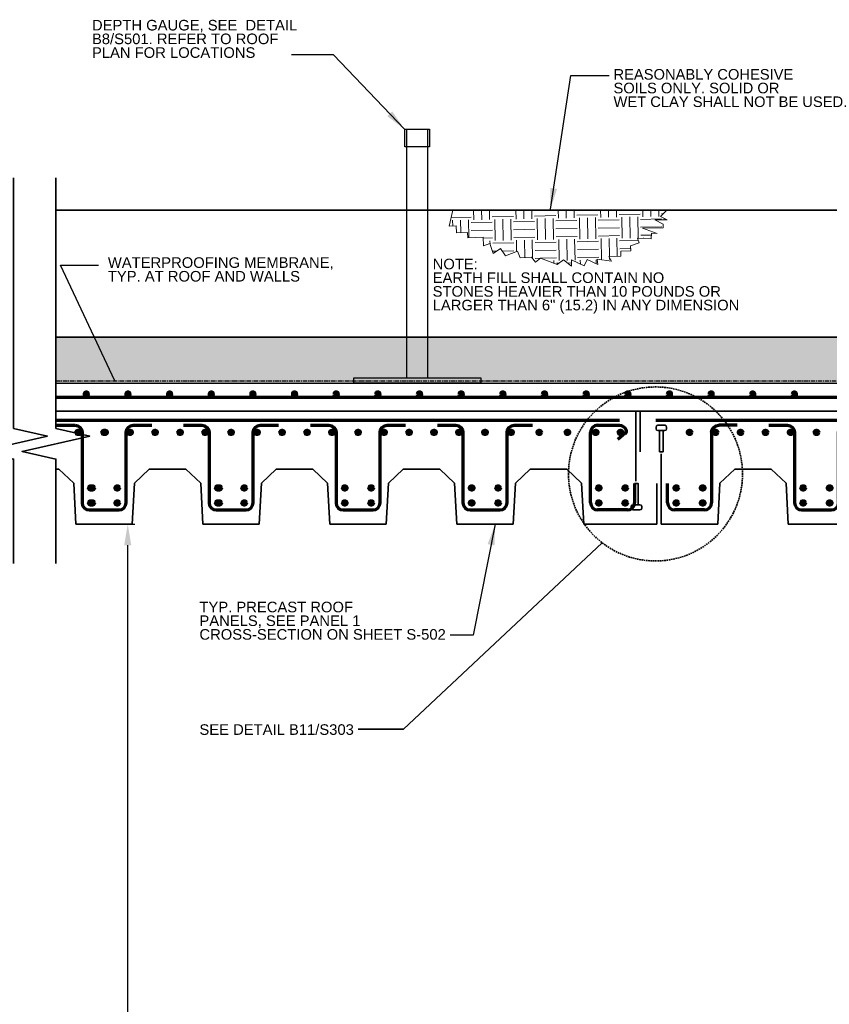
# Model space of a CAD drawing. Header units: inches. Extents: x -829 to 2226, y 10 to 4755.
# Tile 24 of 54: x 160 to 275, y 1485 to 1625. Entities that reach past the tile are written whole.
import ezdxf

# ---------------------------------------------------------------- set-up
doc = ezdxf.new("R2010")
doc.units = ezdxf.units.IN
doc.header["$LTSCALE"] = 0.5
doc.header["$MEASUREMENT"] = 0
doc.linetypes.add('CENTER', pattern=[2, 1.25, -0.25, 0.25, -0.25])
doc.linetypes.add('DGN Style 3', pattern=[0.621993, 0.444281, -0.177712])
for name, color, linetype, lineweight in [('G-ANNO-PATT', 7, 'Continuous', 18), ('G-ANNO-TEXT', 7, 'Continuous', 35), ('S-DECK-ROOF', 7, 'Continuous', 25), ('S-FSTN-MISC', 7, 'Continuous', 25), ('S-REIN-RBAR', 7, 'Continuous', 70), ('S-WALL-SHEA', 7, 'Continuous', 35)]:
    doc.layers.add(name, color=color, linetype=linetype, lineweight=lineweight)
doc.styles.add('AEC_3 4_1 0 Scale', font='arial.ttf', dxfattribs={"height": 1.5})
doc.dimstyles.new("3 4 1'-0", dxfattribs={"dimtxt": 1.5, "dimasz": 3, "dimexe": 1, "dimexo": 1, "dimgap": 1, "dimtad": 1, "dimdec": 4, "dimzin": 15, "dimdsep": 46, "dimlunit": 4, "dimtxsty": 'AEC_3 4_1 0 Scale', "dimcen": 0.09, "dimadec": 4, "dimazin": 3, "dimtfac": 1, "dimtdec": 4, "dimtofl": 0, "dimtmove": 0, "dimatfit": 3, "dimfxl": 1, "dimfrac": 2, "dimtolj": 1, "dimtzin": 15, "dimarcsym": 0})

# ---------------------------------------------------------------- blocks, each defined once
blk = doc.blocks.new('REINFDOT')
for radius in [0.00313, 0.00187, 0.000625]:
    blk.add_circle((0, 0), radius)
blk = doc.blocks.new('REINF. DOT_1')
at = {"layer": 'S-REIN-RBAR', "extrusion": (0, 0, -1), "xscale": 100, "yscale": -100, "zscale": 100, "rotation": 90}
blk.add_blockref('REINFDOT', (-36.53, 24.59), dxfattribs=at)
blk = doc.blocks.new('*U354')
at = {"layer": 'S-REIN-RBAR'}
for p, q in [((-6.75, 6), (-4.13, 6)), ((4.12, 6), (6.75, 6)), ((-3.12, 5), (-3.12, -5)), ((3.13, -5), (3.13, 5)), ((-2.12, -6), (2.13, -6))]:
    blk.add_line(p, q, dxfattribs=at)
at = {"layer": 'S-REIN-RBAR', "extrusion": (0, 0, -1)}
for centre, start, end in [((4.12, 5), 90, 180), ((-4.13, 5), 0, 90)]:
    blk.add_arc(centre, 1, start, end, dxfattribs=at)
at = {"layer": 'S-REIN-RBAR'}
for centre, start, end in [((-2.12, -5), 180, 270), ((2.13, -5), 270, 0)]:
    blk.add_arc(centre, 1, start, end, dxfattribs=at)
blk = doc.blocks.new('*U355')
at = {"layer": 'S-REIN-RBAR'}
for p, q in [((-2.13, 6), (0.97, 6)), ((-3.13, -5), (-3.13, 5)), ((1.74, 4.82), (0.76, 4.01)), ((3.12, -2.25), (3.12, -5)), ((2.12, -6), (-2.13, -6))]:
    blk.add_line(p, q, dxfattribs=at)
for centre, start, end in [((-2.13, 5), 90, 180), ((-2.13, -5), 180, 270), ((2.12, -5), 270, 0)]:
    blk.add_arc(centre, 1, start, end, dxfattribs=at)
at = {"layer": 'S-REIN-RBAR', "extrusion": (0, 0, -1)}
for centre, radius, start, end in [((-0.97, 5), 1, 90, 156.1614), ((-1.43, 5.2), 0.5, 156.1614, 230.717)]:
    blk.add_arc(centre, radius, start, end, dxfattribs=at)
blk = doc.blocks.new('*U356')
at = {"layer": 'G-ANNO-TEXT'}
for p, q in [((-0.25, 1.87), (-0.25, -1.13)), ((-0.75, -1.38), (-0.75, -1.63)), ((-0.5, -1.13), (0.5, -1.13)), ((0.75, -1.38), (0.75, -1.63)), ((-0.5, -1.88), (0.5, -1.88))]:
    blk.add_line(p, q, dxfattribs=at)
at = {"layer": 'G-ANNO-TEXT', "flags": 128}
blk.add_lwpolyline([(-0.25, 1.87), (0.25, 1.87), (0.25, -1.13)], dxfattribs=at)
at = {"layer": 'G-ANNO-TEXT', "extrusion": (0, 0, -1)}
for centre, start, end in [((0.5, -1.38), 0, 90), ((-0.5, -1.38), 90, 180), ((0.5, -1.63), 270, 0), ((-0.5, -1.63), 180, 270)]:
    blk.add_arc(centre, 0.25, start, end, dxfattribs=at)
blk = doc.blocks.new('*D439')
at = {"layer": 'Defpoints', "color": 0, "transparency": 16777216}
for p in [(171.88, 1553.54, -3.52), (175.23, 1553.54), (165.06, 1377.56)]:
    blk.add_point(p, dxfattribs=at)
at = {"layer": 'G-ANNO-TEXT', "color": 0, "lineweight": -2, "transparency": 16777216}
for p, q in [((172.88, 1553.54), (176.23, 1553.54)), ((175.23, 1380.56), (175.23, 1550.54)), ((166.06, 1377.56), (176.23, 1377.56))]:
    blk.add_line(p, q, dxfattribs=at)
at = {"layer": 'G-ANNO-TEXT', "color": 0, "transparency": 16777216}
for points in [[(174.73, 1550.54), (175.73, 1550.54), (175.23, 1553.54)], [(174.73, 1380.56), (175.73, 1380.56), (175.23, 1377.56)]]:
    blk.add_solid(points, dxfattribs=at)
at = {"layer": 'G-ANNO-TEXT', "color": 0, "transparency": 16777216, "insert": (173.45, 1465.55), "char_height": 1.5, "attachment_point": 5, "rotation": 90, "style": 'AEC_3 4_1 0 Scale'}
blk.add_mtext('\\A1;VARIES FROM W/ FLOOR SLOPE ', dxfattribs=at)
blk = doc.blocks.new('REINF. DOT_2')
at = {"layer": 'S-REIN-RBAR', "xscale": 100, "yscale": 100, "zscale": 100, "rotation": 90.00000000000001}
blk.add_blockref('REINFDOT', (36.53, 24.59), dxfattribs=at)
blk = doc.blocks.new('REINF. DOT_3')
at = {"layer": 'S-REIN-RBAR', "xscale": 100, "yscale": 100, "zscale": 100, "rotation": 90.00000000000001}
blk.add_blockref('REINFDOT', (36.53, 24.59), dxfattribs=at)
blk = doc.blocks.new('REINF. DOT_4')
at = {"layer": 'S-REIN-RBAR', "extrusion": (0, 0, -1), "xscale": 100, "yscale": -100, "zscale": 100, "rotation": 90}
blk.add_blockref('REINFDOT', (-36.53, 24.59), dxfattribs=at)
blk = doc.blocks.new('REINF. DOT_6')
at = {"layer": 'S-REIN-RBAR', "xscale": 100, "yscale": 100, "zscale": 100, "rotation": 90.00000000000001}
blk.add_blockref('REINFDOT', (36.53, 24.59), dxfattribs=at)
blk = doc.blocks.new('REINF. DOT_7')
at = {"layer": 'S-REIN-RBAR', "xscale": 100, "yscale": 100, "zscale": 100, "rotation": 90.00000000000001}
blk.add_blockref('REINFDOT', (36.53, 24.59), dxfattribs=at)
blk = doc.blocks.new('REINF. DOT_8')
at = {"layer": 'S-REIN-RBAR', "xscale": 100, "yscale": 100, "zscale": 100, "rotation": 90.00000000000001}
blk.add_blockref('REINFDOT', (36.53, 24.59), dxfattribs=at)
blk = doc.blocks.new('REINF. DOT_29')
at = {"layer": 'S-REIN-RBAR', "xscale": 100, "yscale": 100, "zscale": 100, "rotation": 90.00000000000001}
blk.add_blockref('REINFDOT', (36.53, 24.59), dxfattribs=at)
blk = doc.blocks.new('REINF. DOT_30')
at = {"layer": 'S-REIN-RBAR', "xscale": 100, "yscale": 100, "zscale": 100, "rotation": 90.00000000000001}
blk.add_blockref('REINFDOT', (36.53, 24.59), dxfattribs=at)
blk = doc.blocks.new('REINF. DOT_31')
at = {"layer": 'S-REIN-RBAR', "xscale": 100, "yscale": 100, "zscale": 100, "rotation": 90.00000000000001}
blk.add_blockref('REINFDOT', (36.53, 24.59), dxfattribs=at)
blk = doc.blocks.new('REINF. DOT_32')
at = {"layer": 'S-REIN-RBAR', "xscale": 100, "yscale": 100, "zscale": 100, "rotation": 90.00000000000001}
blk.add_blockref('REINFDOT', (36.53, 24.59), dxfattribs=at)
blk = doc.blocks.new('REINF. DOT_33')
at = {"layer": 'S-REIN-RBAR', "xscale": 100, "yscale": 100, "zscale": 100, "rotation": 90.00000000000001}
blk.add_blockref('REINFDOT', (36.53, 24.59), dxfattribs=at)
blk = doc.blocks.new('REINF. DOT_34')
at = {"layer": 'S-REIN-RBAR', "xscale": 100, "yscale": 100, "zscale": 100, "rotation": 90.00000000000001}
blk.add_blockref('REINFDOT', (36.53, 24.59), dxfattribs=at)
blk = doc.blocks.new('REINF. DOT_35')
at = {"layer": 'S-REIN-RBAR', "xscale": 100, "yscale": 100, "zscale": 100, "rotation": 90.00000000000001}
blk.add_blockref('REINFDOT', (36.53, 24.59), dxfattribs=at)
blk = doc.blocks.new('REINF. DOT_36')
at = {"layer": 'S-REIN-RBAR', "xscale": 100, "yscale": 100, "zscale": 100, "rotation": 90.00000000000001}
blk.add_blockref('REINFDOT', (36.53, 24.59), dxfattribs=at)
blk = doc.blocks.new('*U410')
at = {"layer": 'S-REIN-RBAR'}
for p, q in [((-6.75, 6), (-4.13, 6)), ((4.12, 6), (6.75, 6)), ((-3.12, 5), (-3.12, -5)), ((3.13, -5), (3.13, 5)), ((-2.12, -6), (2.13, -6))]:
    blk.add_line(p, q, dxfattribs=at)
at = {"layer": 'S-REIN-RBAR', "extrusion": (0, 0, -1)}
for centre, start, end in [((4.12, 5), 90, 180), ((-4.13, 5), 0, 90)]:
    blk.add_arc(centre, 1, start, end, dxfattribs=at)
at = {"layer": 'S-REIN-RBAR'}
for centre, start, end in [((-2.12, -5), 180, 270), ((2.13, -5), 270, 0)]:
    blk.add_arc(centre, 1, start, end, dxfattribs=at)
blk = doc.blocks.new('*U415')
at = {"layer": 'S-REIN-RBAR'}
for p, q in [((4.94, 6), (2.32, 6)), ((1.32, 5), (1.32, -5)), ((-4.94, -5), (-4.94, -2.25)), ((0.32, -6), (-3.94, -6))]:
    blk.add_line(p, q, dxfattribs=at)
at = {"layer": 'S-REIN-RBAR', "extrusion": (0, 0, -1)}
blk.add_arc((-2.32, 5), 1, 0, 90, dxfattribs=at)
at = {"layer": 'S-REIN-RBAR'}
for centre, start, end in [((-3.94, -5), 180, 270), ((0.32, -5), 270, 0)]:
    blk.add_arc(centre, 1, start, end, dxfattribs=at)
blk = doc.blocks.new('*U416')
at = {"layer": 'G-ANNO-TEXT'}
for p, q in [((-0.25, 1.87), (-0.25, -1.13)), ((-0.75, -1.38), (-0.75, -1.63)), ((-0.5, -1.13), (0.5, -1.13)), ((0.75, -1.38), (0.75, -1.63)), ((-0.5, -1.88), (0.5, -1.88))]:
    blk.add_line(p, q, dxfattribs=at)
at = {"layer": 'G-ANNO-TEXT', "flags": 128}
blk.add_lwpolyline([(-0.25, 1.87), (0.25, 1.87), (0.25, -1.13)], dxfattribs=at)
at = {"layer": 'G-ANNO-TEXT', "extrusion": (0, 0, -1)}
for centre, start, end in [((0.5, -1.38), 0, 90), ((-0.5, -1.38), 90, 180), ((0.5, -1.63), 270, 0), ((-0.5, -1.63), 180, 270)]:
    blk.add_arc(centre, 0.25, start, end, dxfattribs=at)
blk = doc.blocks.new('*U361')
at = {"layer": 'G-ANNO-TEXT'}
for p, q in [((-60.5, 8, -3.52), (58.88, 8, -3.52)), ((-56.5, -8, -3.52), (-56.5, 1.94, -3.52)), ((-48.2, -2.21, -3.52), (-46.09, -0.21, -3.52)), ((-46.09, -0.21, -3.52), (-40.91, -0.21, -3.52)), ((-38.8, -2.21, -3.52), (-40.91, -0.21, -3.52)), ((-48.5, -8, -3.52), (-48.2, -2.21, -3.52)), ((-38.5, -8, -3.52), (-38.8, -2.21, -3.52)), ((-56.5, -8, -3.52), (-48.5, -8, -3.52)), ((-38.5, -8, -3.52), (-30.5, -8, -3.52))]:
    blk.add_line(p, q, dxfattribs=at)
at = {"layer": 'S-REIN-RBAR'}
blk.add_line((-57.29, 6.75, -3.52), (57.56, 6.75, -3.52), dxfattribs=at)
at = {"layer": 'G-ANNO-TEXT', "rotation": 180}
blk.add_blockref('*U416', (-56.5, 4.12, 0), dxfattribs=at)
at = {"layer": 'S-REIN-RBAR'}
for name, p in [('*U415', (-50.69, 0, -3.52)), ('*U410', (-34.5, 0, -3.52))]:
    blk.add_blockref(name, p, dxfattribs=at)
at = {"layer": 'S-REIN-RBAR', "rotation": 180}
for name, p in [('REINF. DOT_2', (-15.97, 29.59, 0)), ('REINF. DOT_3', (-12.28, 29.59, 0)), ('REINF. DOT_7', (-8.74, 29.59, 0)), ('REINF. DOT_8', (-5.2, 29.59, 0)), ('REINF. DOT_4', (-1.65, 29.59, 0)), ('REINF. DOT_6', (2.03, 29.59, 0)), ('REINF. DOT_30', (-17.86, 21.71, 0)), ('REINF. DOT_32', (-14.11, 21.71, 0)), ('REINF. DOT_34', (0.14, 21.71, 0)), ('REINF. DOT_36', (3.89, 21.71, 0)), ('REINF. DOT_29', (-17.86, 19.59, 0)), ('REINF. DOT_31', (-14.11, 19.59, 0)), ('REINF. DOT_33', (0.14, 19.59, 0)), ('REINF. DOT_35', (3.89, 19.59, 0))]:
    blk.add_blockref(name, p, dxfattribs=at)
blk = doc.blocks.new('REINF. DOT')
at = {"layer": 'S-REIN-RBAR', "xscale": 100, "yscale": 100, "zscale": 100, "rotation": 90.00000000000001}
blk.add_blockref('REINFDOT', (36.53, 24.59), dxfattribs=at)

msp = doc.modelspace()

# ---------------------------------------------------------------- hatches: boundary and pattern name
at = {"layer": 'G-ANNO-PATT'}
h = msp.add_hatch(dxfattribs=at)
h.set_pattern_fill('EARTH', color=5, style=0, pattern_type=2)
h.set_pattern_definition([(91.073, (235.356, 1605.883), (-5.8866, -6.1113), [3, -3]), (91.073, (238.4117, 1602.94), (-5.8866, -6.1113), [3, -3]), (91.073, (234.231, 1605.862), (-5.8866, -6.1113), [3, -3]), (91.073, (237.287, 1602.9186), (-5.8866, -6.1113), [3, -3]), (91.073, (233.1064, 1605.841), (-5.8866, -6.1113), [3, -3]), (91.073, (236.162, 1602.8976), (-5.8866, -6.1113), [3, -3]), (1.073, (235.682, 1608.5146), (-5.8866, -6.1113), [3, -3]), (1.073, (232.7385, 1605.459), (-5.8866, -6.1113), [3, -3]), (1.073, (235.703, 1607.39), (-5.8866, -6.1113), [3, -3]), (1.073, (232.7596, 1604.334), (-5.8866, -6.1113), [3, -3]), (1.073, (235.724, 1606.265), (-5.8866, -6.1113), [3, -3]), (1.073, (232.7807, 1603.2093), (-5.8866, -6.1113), [3, -3])])
h.paths.add_polyline_path([(221.29617, 1598.04176), (220.8067, 1595.78368), (221.79118, 1595.82504), (221.83254, 1594.84057), (223.39064, 1594.90602), (223.42388, 1594.11501), (225.59821, 1594.20635), (225.64853, 1593.0085), (226.55803, 1593.32403), (227.04707, 1591.91443), (228.08391, 1592.59616), (228.76564, 1591.55932), (230.47372, 1592.2283), (230.84964, 1591.26847), (232.48273, 1591.39485), (233.04618, 1590.67188), (233.76916, 1591.23532), (236.09937, 1590.36229), (237.0124, 1591.00689), (238.152, 1590.10559), (238.13548, 1590.98781), (239.95575, 1590.13937), (240.37179, 1591.03197), (241.88929, 1590.32465), (241.7823, 1591.09622), (243.79247, 1590.81294), (243.41896, 1591.4879), (245.14254, 1591.52017), (245.12902, 1592.24199), (246.53193, 1592.26826), (246.51842, 1592.99007), (247.75349, 1593.41435), (247.51787, 1594.10023), (249.42722, 1593.96719), (249.48456, 1594.79003), (250.3074, 1594.7327), (248.19544, 1595.5086), (251.15815, 1595.53), (251.15436, 1596.05528), (249.93807, 1596.66445), (251.70174, 1596.69747), (250.77081, 1597.16142), (251.65973, 1598.04176)])
at = {"layer": 'G-ANNO-PATT', "extrusion": (0, 0, -1)}
h = msp.add_hatch(dxfattribs=at)
h.set_pattern_fill('CONCRETE', color=5, style=0, pattern_type=2)
h.set_pattern_definition([(140.3968, (-129.0336, 1589.3623), (-7.782795, 5.151378), [0.375, -40.03005]), (140.3968, (-129.3473, 1585.776), (-7.782795, 5.151378), [0.375, -40.03005]), (140.3968, (-132.7945, 1588.6685), (-7.782795, 5.151378), [0.375, -40.03005]), (82.17952, (-129.3473, 1585.776), (-3e-07, -5.1513775), [0.3, -56.89713]), (82.17952, (-129.0336, 1589.3623), (-3e-07, -5.1513775), [0.3, -56.89713]), (82.17952, (-132.7945, 1588.66855), (-3e-07, -5.1513775), [0.3, -56.89713]), (190.23262, (-129.3211, 1586.075), (-54.4795672, -10.3027559), [0.3187, -86.67573]), (190.23262, (-129.00735, 1589.6613), (-54.4795672, -10.3027559), [0.3187, -86.67573]), (190.23262, (-132.7683, 1588.96757), (-54.4795672, -10.3027559), [0.3187, -86.67573]), (136.60277, (-128.0431, 1586.70074), (-38.9139766, 36.059646), [0.5625, -74.41545]), (136.60277, (-133.74126, 1586.03785), (-38.9139766, 36.059646), [0.5625, -74.41545]), (186.86221, (-127.97403, 1587.1456), (-38.9139765, -5.15137755), [0.47805, -85.7504]), (186.86221, (-133.6722, 1586.4827), (-38.9139765, -5.15137755), [0.47805, -85.7504]), (81.40863, (-128.0431, 1586.70074), (-4e-07, -5.1513782), [0.45, -51.64838]), (81.40863, (-133.7413, 1586.03785), (-4e-07, -5.1513782), [0.45, -51.64838]), (110.6918, (-126.797, 1587.694), (-9e-09, -5.151378), [0.375, -21.65133]), (110.6918, (-130.4228, 1588.9106), (-9e-09, -5.151378), [0.375, -21.65133]), (110.6918, (-132.4359, 1585.9261), (-9e-09, -5.151378), [0.375, -21.65133]), (110.6918, (-134.0485, 1590.1272), (-9e-09, -5.151378), [0.375, -21.65133]), (56.11964, (-126.797, 1587.69406), (-23.3483854, -36.0596454), [0.3, -55.54463]), (56.11964, (-132.4359, 1585.9261), (-23.3483854, -36.0596454), [0.3, -55.54463]), (56.11964, (-130.4228, 1588.9106), (-23.3483854, -36.0596454), [0.3, -55.54463]), (56.11964, (-134.0485, 1590.1272), (-23.3483854, -36.0596454), [0.3, -55.54463]), (161.6882, (-132.268, 1586.175), (-7.782795, 5.151378), [0.3187, -16.07716]), (161.6882, (-126.6292, 1587.943), (-7.782795, 5.151378), [0.3187, -16.07716]), (161.6882, (-130.255, 1589.1595), (-7.782795, 5.151378), [0.3187, -16.07716]), (161.6882, (-133.8807, 1590.376), (-7.782795, 5.151378), [0.3187, -16.07716])])
h.paths.add_polyline_path([(-367.87737, 1580.04176), (-367.87737, 1576.00646), (-364.87737, 1573.54176), (-310.33233, 1573.54176), (-165.05525, 1573.54176), (-165.05525, 1577.24837), (-165.05525, 1580.04176), (-292.46966, 1580.04176), (-356.65174, 1580.04176)])

# ---------------------------------------------------------------- linework, layer by layer
at = {"layer": 'G-ANNO-PATT', "flags": 128}
for points, elevation in [([(221.29617, 1598.04176), (220.8067, 1595.78368), (221.79118, 1595.82504), (221.83254, 1594.84057), (223.39064, 1594.90602), (223.42388, 1594.11501), (225.59821, 1594.20635), (225.64853, 1593.0085), (226.55803, 1593.32403), (227.04707, 1591.91443), (228.08391, 1592.59616), (228.76564, 1591.55932), (230.47372, 1592.2283), (230.84964, 1591.26847), (232.48273, 1591.39485), (233.04618, 1590.67188), (233.76916, 1591.23532), (236.09937, 1590.36229), (237.0124, 1591.00689), (238.152, 1590.10559), (238.13548, 1590.98781), (239.95575, 1590.13937), (240.37179, 1591.03197), (241.88929, 1590.32465), (241.7823, 1591.09622), (243.79247, 1590.81294), (243.41896, 1591.4879), (245.14254, 1591.52017), (245.12902, 1592.24199), (246.53193, 1592.26826), (246.51842, 1592.99007), (247.75349, 1593.41435), (247.51787, 1594.10023), (249.42722, 1593.96719), (249.48456, 1594.79003), (250.3074, 1594.7327), (248.19544, 1595.5086), (251.15815, 1595.53), (251.15436, 1596.05528), (249.93807, 1596.66445), (251.70174, 1596.69747), (250.77081, 1597.16142), (251.65973, 1598.04176), (221.29617, 1598.04176)], 0.28732), ([(367.87737, 1580.04176), (367.87737, 1576.00646), (364.87737, 1573.54176), (310.33233, 1573.54176), (165.05525, 1573.54176), (165.05525, 1577.24837), (165.05525, 1580.04176), (292.46966, 1580.04176), (356.65174, 1580.04176), (367.87737, 1580.04176)], 1.9144)]:
    msp.add_lwpolyline(points, close=True, dxfattribs=dict(at, elevation=elevation))
at = {"layer": 'G-ANNO-TEXT'}
for p, q in [((165.05525, 1598.04176, 5.96386), (367.34207, 1598.04176)), ((165.05525, 1580.04176, 3.5197), (367.87737, 1580.04176, 1.9144)), ((165.05525, 1569.54176, -0.00004), (247.25237, 1569.54176, -0.00004)), ((247.25237, 1569.54176, -0.00004), (247.25237, 1559.60376, -0.00004)), ((247.87737, 1569.54176, -0.00002), (247.87737, 1563.79176, -0.00002)), ((165.05525, 1561.33088, -0.00002), (165.46916, 1561.33088, -0.00002)), ((167.57383, 1559.33362, -0.00002), (165.46916, 1561.33088, -0.00002)), ((176.18091, 1559.33362, -0.00002), (178.28558, 1561.33088, -0.00002)), ((178.28558, 1561.33088, -0.00002), (183.46916, 1561.33088, -0.00002)), ((185.57383, 1559.33362, -0.00002), (183.46916, 1561.33088, -0.00002)), ((194.18091, 1559.33362, -0.00002), (196.28558, 1561.33088, -0.00002)), ((196.28558, 1561.33088, -0.00002), (201.46916, 1561.33088, -0.00002)), ((203.57383, 1559.33362, -0.00002), (201.46916, 1561.33088, -0.00002)), ((212.18091, 1559.33362, -0.00002), (214.28558, 1561.33088, -0.00002)), ((214.28558, 1561.33088, -0.00002), (219.46916, 1561.33088, -0.00002)), ((221.57383, 1559.33362, -0.00002), (219.46916, 1561.33088, -0.00002)), ((230.18091, 1559.33362, -0.00002), (232.28558, 1561.33088, -0.00002)), ((232.28558, 1561.33088, -0.00002), (237.46916, 1561.33088, -0.00002)), ((239.57383, 1559.33362, -0.00002), (237.46916, 1561.33088, -0.00002)), ((167.87737, 1553.54176, -0.00002), (167.57383, 1559.33362, -0.00002)), ((175.87737, 1553.54176, -0.00002), (176.18091, 1559.33362, -0.00002)), ((185.87737, 1553.54176, -0.00002), (185.57383, 1559.33362, -0.00002)), ((193.87737, 1553.54176, -0.00002), (194.18091, 1559.33362, -0.00002)), ((203.87737, 1553.54176, -0.00002), (203.57383, 1559.33362, -0.00002)), ((211.87737, 1553.54176, -0.00002), (212.18091, 1559.33362, -0.00002)), ((221.87737, 1553.54176, -0.00002), (221.57383, 1559.33362, -0.00002)), ((229.87737, 1553.54176, -0.00002), (230.18091, 1559.33362, -0.00002)), ((239.87737, 1553.54176, -0.00002), (239.57383, 1559.33362, -0.00002)), ((250.25237, 1559.29176, -0.00004), (250.25237, 1553.54176, -0.00004)), ((167.87737, 1553.54176, -0.00002), (175.87737, 1553.54176, -0.00002)), ((185.87737, 1553.54176, -0.00002), (193.87737, 1553.54176, -0.00002)), ((203.87737, 1553.54176, -0.00002), (211.87737, 1553.54176, -0.00002)), ((221.87737, 1553.54176, -0.00002), (229.87737, 1553.54176, -0.00002)), ((239.87737, 1553.54176, -0.00002), (250.25237, 1553.54176, -0.00002))]:
    msp.add_line(p, q, dxfattribs=at)
at = {"layer": 'G-ANNO-TEXT', "flags": 128}
for points in [[(159.05525, 1602.62746), (159.05525, 1573.24837), (159.05525, 1567.112), (163.85525, 1566.02109), (154.25525, 1563.83928), (159.05525, 1562.74837), (159.05525, 1547.94101)], [(165.05525, 1602.62746), (165.05525, 1573.24837), (165.05525, 1567.112), (169.85525, 1566.02109), (160.25525, 1563.83928), (165.05525, 1562.74837), (165.05525, 1547.94101)], [(242.50048, 1550.88513), (214.31836, 1524.45319), (207.88887, 1524.45319)]]:
    msp.add_lwpolyline(points, dxfattribs=at)
at = {"layer": 'G-ANNO-TEXT', "linetype": 'DGN Style 3', "extrusion": (0, 0, -1)}
msp.add_circle((-250.04831, 1560.64659, -3.5197), 12.3392, dxfattribs=at)
at = {"layer": 'S-DECK-ROOF'}
msp.add_line((165.05525, 1573.54176), (367.87737, 1573.54176), dxfattribs=at)
at = {"layer": 'S-FSTN-MISC'}
for p, q in [((214.7751, 1574.28639, 7.03939), (214.7751, 1609.53639, 7.03939)), ((217.7751, 1574.28639, 7.03939), (217.7751, 1609.53639, 7.03939))]:
    msp.add_line(p, q, dxfattribs=at)
for points in [[(214.5251, 1609.53639, 7.03939), (218.0251, 1609.53639, 7.03939), (218.0251, 1607.03639, 7.03939), (214.5251, 1607.03639, 7.03939)], [(207.2751, 1574.28639, 7.03939), (225.2751, 1574.28639, 7.03939), (225.2751, 1573.53639, 7.03939), (207.2751, 1573.53639, 7.03939)]]:
    msp.add_3dface(points, dxfattribs=at)
at = {"layer": 'S-REIN-RBAR'}
for p, q in [((364.56471, 1571.51027, -24.24728), (165.05525, 1571.51027)), ((165.05525, 1568.29176), (244.93962, 1568.29176))]:
    msp.add_line(p, q, dxfattribs=at)
at = {"layer": 'S-WALL-SHEA', "linetype": 'CENTER', "lineweight": 30}
msp.add_lwpolyline([(165.05525, 1573.82961), (367.34207, 1573.82961), (367.34207, 1601.46486)], dxfattribs=at)

# ---------------------------------------------------------------- block references
at = {"layer": 'G-ANNO-TEXT'}
for name, p in [('*U361', (307.37736, 1561.54178, 3.51969)), ('*U356', (247.34586, 1557.41677, 3.51969))]:
    msp.add_blockref(name, p, dxfattribs=at)
at = {"layer": 'S-REIN-RBAR', "xscale": -1, "rotation": 180}
for p in [(132.82165, 1596.54162, -17.20789), (138.72716, 1596.54162, -17.20789), (144.63267, 1596.54162, -17.20789), (150.53818, 1596.54162, -17.20789), (156.44369, 1596.54162, -17.20789), (162.34921, 1596.54162, -17.20789), (168.25472, 1596.54162, -17.20789), (174.16023, 1596.54162, -17.20789), (180.06574, 1596.54162, -17.20789), (185.97125, 1596.54162, -17.20789), (191.87677, 1596.54162, -17.20789), (197.78228, 1596.54162, -17.20789), (203.68779, 1596.54162, -17.20789), (209.5933, 1596.54162, -17.20789), (215.49881, 1596.54162, -17.20789), (221.40432, 1596.54162, -17.20789), (227.30984, 1596.54162, -17.20789), (233.21535, 1596.54162, -17.20789)]:
    msp.add_blockref('REINF. DOT', p, dxfattribs=at)
at = {"layer": 'S-REIN-RBAR'}
for name, p in [('*U354', (171.87736, 1561.54176, -0.00002)), ('*U354', (189.87736, 1561.54176, -0.00002)), ('*U354', (207.87736, 1561.54176, -0.00002)), ('*U354', (225.87736, 1561.54176, -0.00002)), ('*U355', (243.97089, 1561.54177, -0.00002))]:
    msp.add_blockref(name, p, dxfattribs=at)
at = {"layer": 'S-REIN-RBAR', "rotation": 180}
for p in [(204.72327, 1591.13119, 3.51969), (204.86573, 1591.13119, 7.03939), (208.41077, 1591.13119, 3.51969), (208.55323, 1591.13119, 7.03939), (212.09827, 1591.13119, 3.51969), (215.63987, 1591.13119, 3.51969), (219.18147, 1591.13119, 3.51969), (222.72327, 1591.13119, 3.51969), (226.41077, 1591.13119, 3.51969), (230.09827, 1591.13119, 3.51969), (233.63987, 1591.13119, 3.51969), (237.18147, 1591.13119, 3.51969), (240.72327, 1591.13119, 3.51969), (244.41077, 1591.13119, 3.51969), (248.09827, 1591.13119, 3.51969), (251.63987, 1591.13119, 3.51969), (255.18147, 1591.13119, 3.51969), (258.72327, 1591.13119, 3.51969), (262.41077, 1591.13119, 3.51969), (266.09827, 1591.13119, 3.51969), (270.09827, 1591.13119, 3.51969), (274.09827, 1591.13119, 3.51969), (278.09827, 1591.13119, 3.51969), (281.6219, 1591.13119, 3.51969), (206.52077, 1583.25619, 3.51969), (206.72573, 1583.25619, 7.03939), (210.27077, 1583.25619, 3.51969), (224.52077, 1583.25619, 3.51969), (224.74073, 1583.25619, 7.03939), (228.27077, 1583.25619, 3.51969), (242.52077, 1583.25619, 3.51969), (246.27077, 1583.25619, 3.51969), (260.52077, 1583.25619, 3.51969), (264.27077, 1583.25619, 3.51969), (278.53577, 1583.25619, 3.51969), (282.28577, 1583.25619, 3.51969), (206.52077, 1581.13119, 3.51969), (206.72573, 1581.13119, 7.03939), (210.27077, 1581.13119, 3.51969), (224.52077, 1581.13119, 3.51969), (224.74073, 1581.13119, 7.03939), (228.27077, 1581.13119, 3.51969), (242.52077, 1581.13119, 3.51969), (246.27077, 1581.13119, 3.51969), (260.52077, 1581.13119, 3.51969), (264.27077, 1581.13119, 3.51969), (278.53577, 1581.13119, 3.51969), (282.28577, 1581.13119, 3.51969)]:
    msp.add_blockref('REINF. DOT_1', p, dxfattribs=at)

# ---------------------------------------------------------------- texts
at = {"layer": 'G-ANNO-TEXT', "color": 7, "char_height": 1.5, "attachment_point": 1, "line_spacing_factor": 0.776524, "style": 'AEC_3 4_1 0 Scale'}
for s, insert, width in [('DEPTH GAUGE, SEE  DETAIL B8/S501. REFER TO ROOF PLAN FOR LOCATIONS ', (170.15852, 1625.03267), 29.2952046), ('TYP. PRECAST ROOF\\PPANELS, SEE PANEL 1 CROSS-SECTION ON SHEET S-502', (185.39416, 1542.53007, 3.5197), 37.7949184)]:
    msp.add_mtext(s, dxfattribs=dict(at, insert=insert, width=width))
at = {"layer": 'G-ANNO-TEXT', "color": 7, "char_height": 1.5, "attachment_point": 1, "style": 'AEC_3 4_1 0 Scale'}
for s, insert, line_spacing_factor in [('REASONABLY COHESIVE \\PSOILS ONLY. SOLID OR \\PWET CLAY SHALL NOT BE USED.', (244.0939, 1618.06165), 0.776524), ('WATERPROOFING MEMBRANE,\\PTYP. AT ROOF AND WALLS', (172.41315, 1591.36936, 3.5197), 0.776524), ('NOTE:\\PEARTH FILL SHALL CONTAIN NO \\PSTONES HEAVIER THAN 10 POUNDS OR\\PLARGER THAN 6" (15.2) IN ANY DIMENSION', (218.46054, 1591.16572), 0.776524), ('SEE DETAIL B11/S303', (185.39416, 1525.15231, 3.5197), 0.6)]:
    msp.add_mtext(s, dxfattribs=dict(at, insert=insert, line_spacing_factor=line_spacing_factor))

# ---------------------------------------------------------------- dimensions: what is measured, and where the dimension line sits
at = {"layer": 'G-ANNO-TEXT'}
dim = msp.add_linear_dim(base=(175.2298, 1553.54176, 3.5197), p1=(165.05525, 1377.5576, 3.5197), p2=(171.87737, 1553.54176, -0.00002), angle=90, text='VARIES FROM W/ FLOOR SLOPE ', dimstyle="3 4 1'-0", dxfattribs=at)
dim.commit()
dim.dimension.update_dxf_attribs({"geometry": '*D439', "text_midpoint": (173.45371, 1465.54968, 3.5197)})

# ---------------------------------------------------------------- leaders
for points in [[(214.44655, 1609.54176), (204.42032, 1620.08851), (198.43245, 1620.08851)], [(235.15832, 1598.17072, 3.5197), (238.06363, 1617.13883, 3.5197), (243.47615, 1617.13883, 3.5197)], [(173.39445, 1573.82961, 3.5197), (165.6845, 1590.26417, 3.5197), (171.09702, 1590.26417, 3.5197)], [(227.32647, 1553.54176, 3.5197), (224.181, 1537.80205, 3.5197), (220.92884, 1537.80205, 3.5197)]]:
    msp.add_leader(points, dimstyle="3 4 1'-0", override={"dimgap": 2}, dxfattribs=at)

doc.saveas('drawing.dxf')
